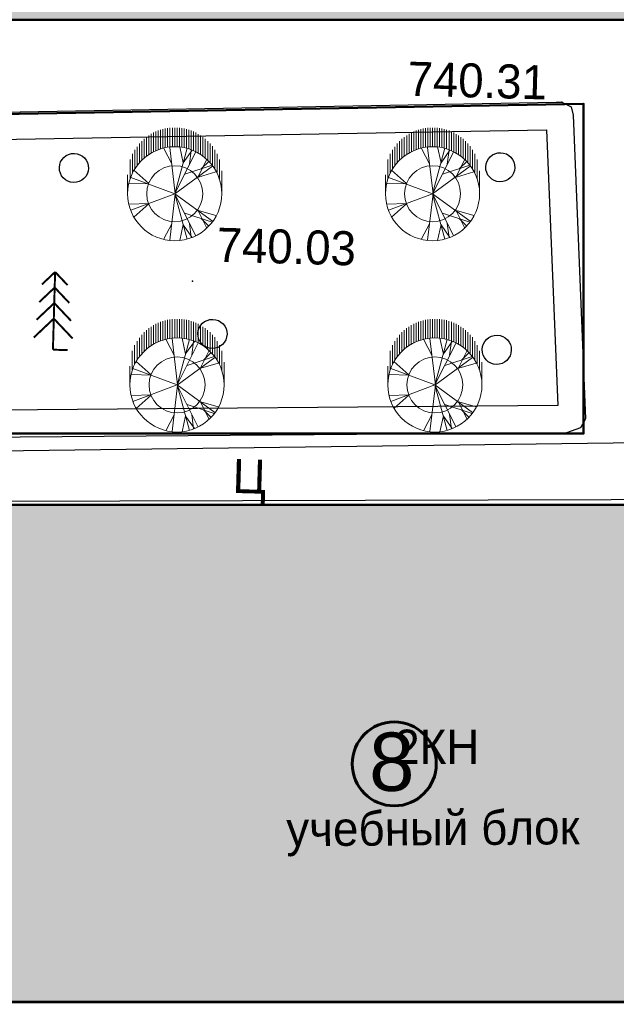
# Model space of a CAD drawing. Header units: millimetres. Extents: x -257011 to 237647566, y 2784933 to 6706507.
# Tile 30 of 256: x 10305524 to 10320861, y 2927237 to 2952563. Entities that reach past the tile are written whole.
import ezdxf
from ezdxf import colors
from ezdxf.entities.mleader import LeaderData, LeaderLine
from ezdxf.math import Vec2, Vec3

# ---------------------------------------------------------------- set-up
doc = ezdxf.new("R2010")
doc.units = ezdxf.units.MM
doc.header["$LTSCALE"] = 1000
doc.header["$PDMODE"] = 32
doc.header["$PDSIZE"] = 0.3
for name, pattern in [('Д_ТРОТ_ТРУБА', [3, 1.5, -1.5]), ('ДОРОГИ_СТРОЯЩ', [9, 8, -1]), ('Контура низ откосов  Штриховая 0.1-0.5 - - - - - - -', [0.6, 0.1, -0.5])]:
    doc.linetypes.add(name, pattern=pattern)
for name, color, linetype in [('(002) Рамка', 7, 'Continuous'), ('(004) Точки рельефа', 7, 'Continuous'), ('(007) Здания', 7, 'Continuous'), ('(013) Газ', 40, 'ИК_Газопровод -------г--------'), ('(025) Дорога', 7, 'Continuous'), ('(035) Откосы', 7, 'Continuous'), ('(038) Деревья', 7, 'Continuous'), ('TREE', 74, 'Continuous')]:
    doc.layers.add(name, color=color, linetype=linetype)
doc.layers.add('.', color=7, linetype='Continuous', lineweight=15)
doc.styles.add('ATTR', font='romans.shx', dxfattribs={"width": 0.8, "height": 0.470416})
doc.styles.add('BM-431', font='txt')
doc.styles.add('D-431', font='txt', dxfattribs={"width": 2})
doc.styles.add('P-131', font='txt')
doc.styles.add('Roman', font='romans')
doc.styles.get("Standard").update_dxf_attribs({"font": 'ARIALN.TTF'})
doc.styles.add('X_ISO', font='isocpeui.ttf')
doc.linetypes.add('KANALIS_K', pattern='A,1,["<",Standard,S=1.8,R=0,X=-0.9,Y=-0.9],3,-1,["К",Standard,S=1.8,R=0,X=-0.9,Y=-0.9],-1,10', length=16)
doc.linetypes.add('ИК_Воздушка ------- --------', pattern='A,9,-0.6,["Z",Standard,S=1.2,R=70,X=0.6,Y=-0.65],-1', length=10.6)
doc.linetypes.add('ИК_Газопровод -------г--------', pattern='A,9,-0.6,["Г",Standard,S=1.2,R=0,X=0,Y=-0.6],-1.2', length=10.8)
doc.linetypes.add('ОТКОСЫ_НЕУКР', pattern='A,0.5,["|",Standard,S=1.2,R=0,X=0,Y=-1.2],1,["|",Standard,S=0.5,R=0,X=0,Y=-0.5],0.5', length=2)

# ---------------------------------------------------------------- blocks, each defined once
blk = doc.blocks.new('d')
at = {"layer": '(038) Деревья', "color": 30}
blk.add_ellipse((0, 0), major_axis=(0.265, 0.265), ratio=1, start_param=5.497787, end_param=11.780972, dxfattribs=at)
blk = doc.blocks.new('ell')
at = {"const_width": 0.05}
for points in [[(0, 2), (-0.329, 1.671)], [(0, 0), (0, 2)], [(0, 2), (0.329, 1.671)], [(0, 1.6), (-0.386, 1.214)], [(0, 1.6), (0.386, 1.214)], [(0, 1.2), (-0.443, 0.757)], [(0, 1.2), (0.443, 0.757)], [(0, 0.8), (-0.5, 0.3)], [(0, 0.8), (0.5, 0.3)], [(0, 0), (0.375, 0)]]:
    blk.add_lwpolyline(points, dxfattribs=at)
blk = doc.blocks.new('kjvklglhl')
at = {"layer": '(004) Точки рельефа'}
for p in [(362.988, 526.174), (353.62, 521.305)]:
    blk.add_point(p, dxfattribs=at)
at = {"layer": '(007) Здания'}
blk.add_lwpolyline([(374.581, 503.36), (339.692, 502.379), (339.333, 515.161), (374.221, 516.142)], dxfattribs=at)
at = {"layer": '(013) Газ', "linetype": 'ИК_Воздушка ------- --------', "ltscale": 0.5, "flags": 128}
blk.add_lwpolyline([(292.909, 529.889), (292.062, 534.008), (300.797, 535.523), (378.045, 536.01), (380.152, 536.01), (380.512, 520.117), (378.614, 520.082), (373.886, 519.972), (374, 516.282), (339.283, 515.209), (339.606, 502.365), (340.619, 488.79), (341.059, 475.484), (341.059, 475.484), (344.329, 475.58), (345.717, 447.337), (345.717, 447.337)], dxfattribs=at)
at = {"layer": '(025) Дорога', "linetype": 'Д_ТРОТ_ТРУБА', "flags": 128}
blk.add_lwpolyline([(379.066, 525.545), (379.066, 521.091), (372.609, 521.091), (372.613, 518.239), (373.418, 517.642), (366.333, 517.518), (333.604, 516.168)], dxfattribs=at)
at = {"layer": '(035) Откосы', "linetype": 'ОТКОСЫ_НЕУКР', "ltscale": 0.5}
blk.add_lwpolyline([(333.787, 519.563), (333.534, 524.149), (333.576, 524.429), (333.871, 524.832), (362.842, 526.167), (362.988, 526.174), (363.23, 526.062), (363.288, 525.847), (363.822, 518.047), (363.7, 517.812), (363.34, 517.678), (339.576, 516.822), (334.182, 516.44), (334.01, 516.495), (333.954, 516.578), (333.936, 516.762), (333.787, 519.563)], dxfattribs=at)
at = {"layer": '(035) Откосы', "linetype": 'Контура низ откосов  Штриховая 0.1-0.5 - - - - - - -', "ltscale": 0.5}
blk.add_lwpolyline([(334.486, 519.601), (334.237, 524.116), (334.242, 524.148), (362.613, 525.455), (363.098, 518.37), (339.538, 517.521), (334.615, 517.173)], close=True, dxfattribs=at)
at = {"layer": '(038) Деревья', "color": 30, "linetype": 'Continuous'}
for p in [(361.45, 524.457), (350.494, 524.131), (354.174, 519.964), (361.491, 519.76)]:
    blk.add_blockref('d', p, dxfattribs=at)
at = {"layer": '(038) Деревья', "linetype": 'Continuous'}
blk.add_blockref('ell', (350.086, 519.443), dxfattribs=at)
at = {"layer": '(004) Точки рельефа', "style": 'D-431'}
for s, p in [('740.31', (359.007, 526.232)), ('740.03', (354.22, 521.825))]:
    blk.add_text(s, height=0.875, dxfattribs=at).set_placement(p)
at = {"layer": '(007) Здания', "color": 0}
for s, rotation, style, p in [('2КН', 1.6107, 'P-131', (359.155, 509.041)), ('учебный блок', 2, 'BM-431', (356.443, 506.845))]:
    blk.add_text(s, height=0.88, rotation=rotation, dxfattribs=dict(at, style=style)).set_placement(p)
at = {"layer": '(025) Дорога', "linetype": 'ДОРОГИ_СТРОЯЩ', "style": 'BM-431'}
blk.add_text('Ц', height=0.875, dxfattribs=at).set_placement((354.797, 515.891))
blk = doc.blocks.new('dhdyfh')
at = {"layer": 'TREE', "color": 92, "lineweight": 20}
for p, q in [((10254277, 5666217), (10254277, 5666705)), ((10254338, 5666714), (10254338, 5666227)), ((10254398, 5666235), (10254398, 5666724)), ((10254459, 5666724), (10254459, 5666238)), ((10254519, 5666243), (10254519, 5666724)), ((10254580, 5666724), (10254580, 5666240)), ((10254640, 5666233), (10254640, 5666724)), ((10254701, 5666717), (10254701, 5666227)), ((10254761, 5666215), (10254761, 5666706)), ((10253793, 5665998), (10253793, 5666487)), ((10253854, 5666529), (10253854, 5666039)), ((10253914, 5666083), (10253914, 5666567)), ((10253975, 5666109), (10253975, 5666601)), ((10254035, 5666629), (10254035, 5666140)), ((10254096, 5666652), (10254096, 5666163)), ((10254156, 5666184), (10254156, 5666675)), ((10254217, 5666691), (10254217, 5666204)), ((10254822, 5666693), (10254822, 5666199)), ((10254882, 5666186), (10254882, 5666674)), ((10254943, 5666652), (10254943, 5666166)), ((10255003, 5666140), (10255003, 5666629)), ((10255064, 5666601), (10255064, 5666114)), ((10255125, 5666081), (10255125, 5666565)), ((10255185, 5666529), (10255185, 5666042)), ((10255246, 5665998), (10255246, 5666487)), ((10253551, 5665761), (10253551, 5666240)), ((10253612, 5665831), (10253612, 5666323)), ((10253672, 5665895), (10253672, 5666384)), ((10253733, 5665949), (10253733, 5666439)), ((10254532, 5665031), (10254393, 5666223)), ((10254522, 5665028), (10254837, 5666198)), ((10254739, 5665821), (10254650, 5666236)), ((10255306, 5666441), (10255306, 5665949)), ((10255367, 5665893), (10255367, 5666384)), ((10255427, 5666323), (10255427, 5665828)), ((10255488, 5665756), (10255488, 5666256)), ((10253430, 5665555), (10253430, 5666052)), ((10253491, 5665666), (10253491, 5666158)), ((10254443, 5665800), (10254236, 5666193)), ((10254522, 5665031), (10255054, 5666100)), ((10254739, 5665828), (10254966, 5666152)), ((10254897, 5665793), (10254946, 5666154)), ((10255548, 5666158), (10255548, 5665664)), ((10255609, 5665574), (10255609, 5666055)), ((10253370, 5665419), (10253370, 5665908)), ((10254522, 5665028), (10255488, 5665736)), ((10254778, 5665531), (10255478, 5665762)), ((10255123, 5665467), (10255340, 5665898)), ((10255212, 5665677), (10255390, 5665854)), ((10255669, 5665911), (10255669, 5665409)), ((10253309, 5665030), (10253309, 5665514)), ((10254519, 5665030), (10253387, 5665451)), ((10253851, 5665290), (10253466, 5665636)), ((10255133, 5665459), (10255577, 5665590)), ((10255730, 5665030), (10255730, 5665615)), ((10253851, 5665282), (10253348, 5665297))]:
    blk.add_line(p, q, dxfattribs=at)
at = {"layer": 'TREE', "color": 30, "lineweight": 20, "true_color": 0xf8991e}
for p, q in [((10254519, 5665030), (10253387, 5664608)), ((10254532, 5665028), (10254393, 5663836)), ((10254522, 5665031), (10254837, 5663861)), ((10254522, 5665031), (10255488, 5664323)), ((10254522, 5665028), (10255054, 5663959)), ((10253851, 5664777), (10253348, 5664762)), ((10253851, 5664769), (10253466, 5664423)), ((10254778, 5664528), (10255478, 5664297)), ((10255123, 5664592), (10255340, 5664161)), ((10255133, 5664600), (10255577, 5664469)), ((10254443, 5664259), (10254236, 5663866)), ((10254739, 5664238), (10254650, 5663823)), ((10254739, 5664231), (10254966, 5663908)), ((10254897, 5664266), (10254946, 5663905)), ((10255212, 5664382), (10255390, 5664205))]:
    blk.add_line(p, q, dxfattribs=at)
blk.add_circle((10254519, 5665030), 1210, dxfattribs=at)
at = {"layer": 'TREE', "color": 92, "lineweight": 20}
blk.add_circle((10254519, 5665030), 720, dxfattribs=at)
at = {"layer": 'TREE', "color": 30, "lineweight": 20, "true_color": 0xf8991e, "style": 'ATTR', "width": 0.8, "flags": 9}
for p in [(10254522, 5665031), (10254522, 5665028)]:
    blk.add_attdef('ESTCODE', p, '', height=14.1, rotation=90, dxfattribs=at)

msp = doc.modelspace()

# ---------------------------------------------------------------- hatches: boundary and pattern name
at = {"layer": '.', "lineweight": 50, "ltscale": 1000, "transparency": 33554687}
h = msp.add_hatch(color=256, dxfattribs=at)
h.dxf.hatch_style = 1
h.set_gradient(color1=(132, 132, 132), color2=(132, 132, 132), tint=1)
edge = h.paths.add_edge_path()
edge.add_line((10293223.125, 2887097.343), (10329186.014, 2887873.601))
edge.add_line((10329186.014, 2887873.601), (10329186.014, 2889786.184))
edge.add_line((10329186.014, 2889786.184), (10345328.474, 2889786.184))
edge.add_line((10345328.474, 2889786.184), (10345328.474, 2889069.602))
edge.add_line((10345328.474, 2889069.602), (10347954.841, 2889069.602))
edge.add_line((10347954.841, 2889069.602), (10347954.841, 2926419.848))
edge.add_line((10347954.841, 2926419.848), (10347139.448, 2926435.118))
edge.add_line((10347139.448, 2926435.118), (10347165.137, 2940197.067))
edge.add_line((10347165.137, 2940197.067), (10348005.201, 2940197.067))
edge.add_line((10348005.201, 2940197.067), (10348005.201, 2952555.638))
edge.add_line((10348005.201, 2952555.638), (10292340.841, 2952555.638))
edge.add_arc((10292404.198, 2951154.347), 1402.722, 92.5888027, 177.7762916)
edge.add_line((10291002.532, 2951208.775), (10291002.532, 2956666.893))
edge.add_line((10291002.532, 2956666.893), (10354910.944, 2956012.625))
edge.add_line((10354910.944, 2956012.625), (10354910.944, 2943463.996))
edge.add_line((10354910.944, 2943463.996), (10357685.763, 2943463.996))
edge.add_line((10357685.763, 2943463.996), (10357664.748, 2923255.6))
edge.add_line((10357664.748, 2923255.6), (10354780.689, 2923252.584))
edge.add_line((10354780.689, 2923252.584), (10354815.475, 2889991.17))
edge.add_line((10354815.475, 2889991.17), (10364775.188, 2890241.427))
edge.add_line((10364775.188, 2890241.427), (10366601.321, 2890153.161))
edge.add_line((10366601.321, 2890153.161), (10366558.958, 2889276.712))
edge.add_line((10366558.958, 2889276.712), (10366382.939, 2885635.093))
edge.add_line((10366382.939, 2885635.093), (10363039.34, 2885902.047))
edge.add_line((10363039.34, 2885902.047), (10362828.153, 2884131.001))
edge.add_line((10362828.153, 2884131.001), (10292673.993, 2882603.341))
edge.add_line((10292673.993, 2882603.341), (10291253.598, 2881842.195))
edge.add_line((10291253.598, 2881842.195), (10288491.666, 2878445.861))
edge.add_line((10288491.666, 2878445.861), (10286502.532, 2879832.131))
edge.add_line((10286502.532, 2879832.131), (10286502.532, 2928681.172))
edge.add_line((10286502.532, 2928681.172), (10291002.532, 2928681.172))
edge.add_line((10291002.532, 2928681.172), (10291002.532, 2889129.011))
edge.add_arc((10293100.291, 2889192.464), 2098.718, 181.732534, 273.3553239)
at = {"linetype": 'KANALIS_K', "ltscale": 1000}
h = msp.add_hatch(dxfattribs=at)
h.set_pattern_fill('JIS_STN_1E', color=252, scale=550, angle=266, style=0)
h.set_pattern_definition([(311, (0, -2762778.6), (415.09027, 360.832466), []), (311, (-27.05, -2763165.4), (415.09027, 360.832466), [550, -275])])
h.paths.add_polyline_path([(10295566.291, 2940087.651), (10330406.656, 2940087.651), (10330406.656, 2943717.685), (10336964.246, 2943717.685), (10336964.246, 2951187.718), (10343588.191, 2951187.718), (10343595.48, 2936579.655), (10347134.396, 2936579.655), (10347134.396, 2929977.641), (10343588.191, 2929977.641), (10343588.191, 2890329.034), (10337006.799, 2890329.034), (10337006.799, 2896518.518), (10331341.596, 2896518.518), (10331341.596, 2900620.813), (10296502.532, 2900620.813), (10296502.532, 2913591.626), (10336961.338, 2913591.626), (10336961.338, 2927289.436), (10295566.291, 2927289.436)])
at = {"lineweight": 50}
h = msp.add_hatch(color=1, dxfattribs=at)
h.set_gradient(color1=(255, 255, 255), one_color=1, tint=1)
h.paths.add_polyline_path([(10314070.674, 2933421.594, 1), (10316232.02, 2933421.594, 1)])

# ---------------------------------------------------------------- linework, layer by layer
at = {"layer": '(002) Рамка', "color": 0, "lineweight": 60, "ltscale": 1000}
msp.add_circle((10315151.347, 2933421.594), 1080.673, dxfattribs=at)
at = {"lineweight": 50, "ltscale": 1000}
msp.add_lwpolyline([(10291002.532, 2949880.138), (10291002.532, 2951208.775, -0.412839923), (10292450.403, 2952555.638), (10335668.104, 2952555.638), (10344952.028, 2952555.638)], format="xyb", dxfattribs=at)
at = {"lineweight": 30, "ltscale": 1000}
msp.add_lwpolyline([(10329186.014, 2887873.601), (10329186.014, 2889786.184), (10345328.474, 2889786.184), (10345328.474, 2889069.602), (10347954.841, 2889069.602), (10347954.841, 2926419.848), (10347139.448, 2926435.118), (10347165.137, 2940197.067), (10348005.201, 2940197.067), (10348005.201, 2952555.638), (10293817.543, 2952555.638), (10292403.067, 2952556.438)], dxfattribs=at)
at = {"lineweight": 50, "ltscale": 1000}
msp.add_lwpolyline([(10295566.291, 2940087.651), (10330406.656, 2940087.651), (10330406.656, 2943717.685), (10336964.246, 2943717.685), (10336964.246, 2951187.718), (10343588.191, 2951187.718), (10343588.191, 2890329.034), (10337006.799, 2890329.034), (10337006.799, 2896518.518), (10331341.596, 2896518.518), (10331341.596, 2900620.813), (10296502.532, 2900620.813), (10296502.532, 2913591.626), (10336961.338, 2913591.626), (10336961.338, 2927289.436), (10295566.291, 2927289.436), (10295566.291, 2940087.651)], dxfattribs=at)
msp.add_lwpolyline([(10291002.532, 2949880.138), (10320021.445, 2950400.025), (10320021.445, 2941917.128), (10291002.532, 2941917.128)], close=True, dxfattribs=at)

# ---------------------------------------------------------------- block references
at = {"lineweight": 5, "xscale": 999.9999999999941, "yscale": 999.9999999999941, "zscale": 999.9999999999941, "rotation": 358.3893224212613}
msp.add_blockref('kjvklglhl', (9941829.75, 2434677.112), dxfattribs=at)
at = {"lineweight": 50}
for p in [(54989.253, -2716943.262), (61617.56, -2716943.262), (55048.964, -2721862.364), (61677.272, -2721862.364)]:
    msp.add_blockref('dhdyfh', p, dxfattribs=at)

# ---------------------------------------------------------------- texts
at = {"color": 250, "insert": (10315671.251, 2933464.925, 0), "char_height": 1500, "width": 156685.73039, "attachment_point": 6, "style": 'Roman'}
msp.add_mtext('\\pt64500;{\\fArial|b0|i0|c0|p34;8}', dxfattribs=at)
at = {"color": 7, "ltscale": 30, "insert": (10049091.702, 2929588.156, -75415.319), "char_height": 1784.436705, "width": 106220.7207, "attachment_point": 1, "style": 'X_ISO'}
msp.add_mtext('                               ПОЯСНИТЕЛЬНАЯ ЗАПИСКА\\P\\pi4401.50942;    Проект энергоснабжения {\\C256; Samarqand viloyati Toyloq tumani "Хоnсhоrbоg\'" МFY dagi 11-son maktabni rekonstruksiya qilish. (360 o\'quvchi o\'rinli qo\'shimcha bino qurish).\\P\\pi0;}выполнен на основании ТУ САМ ПТЭС за №18238252188 от  01.07.2026 г.       \\P    Установленная мощность Ру=93,4 кВт.\\P    Расчетная мощность Рр=84 кВт.    \\P    По надежности энергоснабжение объект относятся к потребителям II категории.\\P    {\\C256;Точкой подключения основного источника электроснабжения принять ближайшую существующую в./в опору ВЛ-10 кВ фид. "\\C0;233\\C256;", на которой необходимо установить ПМ-10, ВЛ-10 кВ выполнено кабелем АПвПу-3(1х70) мм2 длиной 60 м в траншее в земле до проектного ТП.}\\P    Предусмотрена установка ТП-ГКТП с ТМ-100кВА.\\P    От ТП предусмотрена прокладка кабеля {\\C0;АВВГ} разного сечения в траншее в земле  до щитов объекта.  \\P    {\\C256;\\c0;Для резервного энергоснабжения теплонососа предусмотрена установка ДЭС мощностью 10 кВт. \\P\\C256;   } Наружное освещение территории объекта выполнено LED светильниками на установленными на металлических опорах. Управление наружным освещением предусмотрено комплектно.\\P    Кабели прокладываются в траншее на глубину 0,7 м от планировочной отметки земли в слое песка по 10см в каждую сторону. Все пересечения и сближении кабельных линий с подземными инженерными коммуникациями выполнить согласно норм и в местах пересечения кабель проложить в а/цементных трубах Д=100мм.                                         \\P    Учет электроэнергии предусмотрен электронным активно-реактивным счетчикам ЕХ-518 прямого включения с системой АИИСКУЭ на н./в. щите  проектного ТП, установленного в отдельном запирающемся  шкафу. \\P     Проектом предусмотрен контур заземления проектной  трансформаторной подстанции, всех щитов, ГРЩ и ДЭС. Сопротивление  растеканию тока не должно превышать 4 ома для ТП, всех  щитов, ГРЩ,  ДЭС.\\P  При производстве электромонтажных работ выполнять требования ПУЭ и ПТБ.', dxfattribs=at)

# ---------------------------------------------------------------- next in the draw order: leaders
at = {"ltscale": 250}
ml = msp.add_multileader_mtext('Standard', dxfattribs=at)
ml.set_content('АВВГ-(4x35) мм2 L=96 на Теплоносос\\Pв ПВХ тр.в траншее в земле. от {\\C0;ТП}', color=256, style='X_ISO')
ml.set_leader_properties()
ml.build(insert=Vec2(0, 0))
ml.multileader.update_dxf_attribs({"text_left_attachment_type": 6, "text_right_attachment_type": 6, "dogleg_length": 0.002, "arrow_head_size": 470.717, "scale": 500})
ctx = ml.context
ctx.base_point, ctx.scale, ctx.char_height, ctx.arrow_head_size, ctx.landing_gap_size, ctx.plane_origin, ctx.plane_x_axis, ctx.plane_y_axis = Vec3(10608578.136, 2963984.565), 500, 784.52892, 470.717, 0, Vec3(10593163.695, 2941475.424), Vec3(0.999942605, 0.010713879), Vec3(-0.010713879, 0.999942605)
ctx.left_attachment, ctx.right_attachment, ctx.text_align_type = 6, 6, 1
notes = []
notes.append((ctx, [(1, (1, 1, 0), (10608577.509, 2963984.558), (0.999942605, 0.010713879), 0.628, [(1, [(10603694.136, 2953153.697)], 0, [])])]))
ctx.mtext.insert, ctx.mtext.text_direction, ctx.mtext.rotation, ctx.mtext.width, ctx.mtext.alignment, ctx.mtext.flow_direction = Vec3(10618177.731, 2965107.365), Vec3(0.999942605, 0.010713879), 0.010714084, 19312.2629, 2, 5
ctx.mtext.has_bg_fill, ctx.mtext.bg_color, ctx.mtext.bg_scale_factor, ctx.mtext.bg_transparency, ctx.mtext.use_window_bg_color = 1, -1023410172, 1.1, 0, 0
for ctx, leaders in notes:
    for number, flags, end, landing, length, lines in leaders:
        leader = LeaderData()
        leader.index, (leader.has_last_leader_line, leader.has_dogleg_vector, leader.attachment_direction) = number, flags
        leader.last_leader_point, leader.dogleg_vector, leader.dogleg_length = Vec3(end), Vec3(landing), length
        for number, points, colour, breaks in lines:
            line = LeaderLine()
            line.index, line.vertices, line.color, line.breaks = number, Vec3.list(points), colors.encode_raw_color(colour), breaks
            leader.lines.append(line)
        ctx.leaders.append(leader)

doc.saveas('drawing.dxf')
